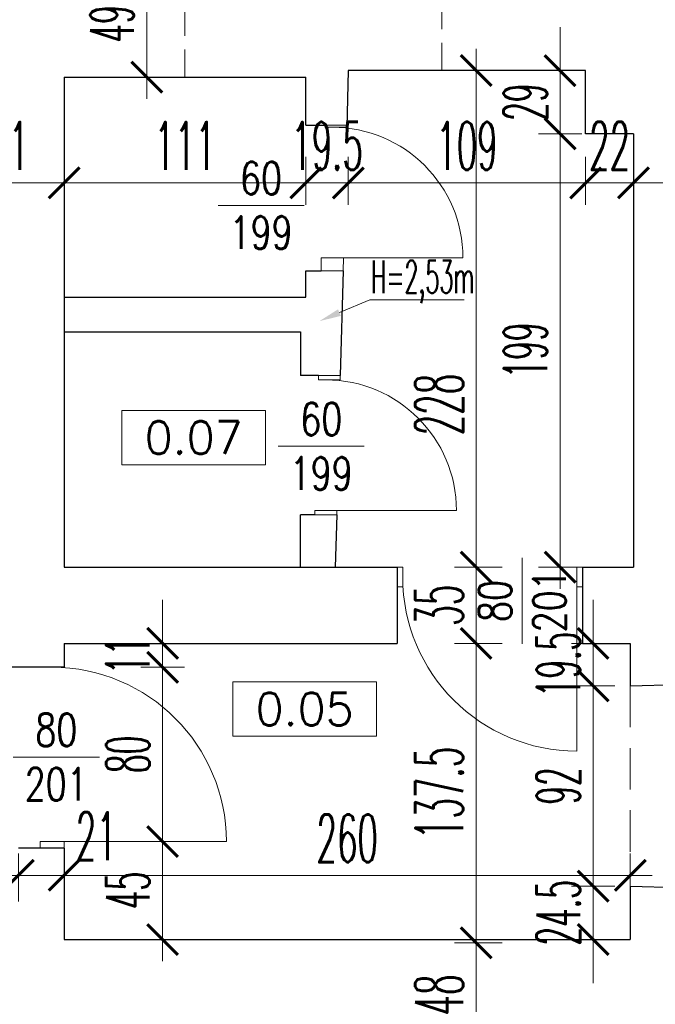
# Model space of a CAD drawing. Header units: millimetres. Extents: x -5207 to 173417, y -28809 to -6400.
# Tile 250 of 256: x 9363 to 9654, y -11024 to -10571. Entities that reach past the tile are written whole.
import ezdxf
from ezdxf import colors
from ezdxf.entities.mleader import LeaderData, LeaderLine
from ezdxf.math import Vec2, Vec3

# ---------------------------------------------------------------- set-up
doc = ezdxf.new("R2010")
doc.units = ezdxf.units.MM
doc.linetypes.add('HIDDEN', pattern=[9.525, 6.35, -3.175])
for name, color, linetype, lineweight in [('m_cienka', 6, 'Continuous', 5), ('m_stolarka', 52, 'Continuous', 9), ('m_tekst', 7, 'Continuous', 13), ('m_wymiary', 1, 'Continuous', 9), ('m_ściany', 90, 'Continuous', 30)]:
    doc.layers.add(name, color=color, linetype=linetype, lineweight=lineweight)
doc.styles.add('ROMANS', font='Romans.shx', dxfattribs={"height": 0.2})
doc.styles.add('styl1', font='simplex.shx', dxfattribs={"width": 0.75})
doc.styles.add('WYM', font='simplex.shx', dxfattribs={"width": 0.5})
doc.dimstyles.new('ZOL_3DPROJEKT100', dxfattribs={"dimscale": 2, "dimtxt": 10, "dimasz": 5, "dimexe": 0, "dimexo": 0, "dimgap": 3, "dimtad": 1, "dimdec": 1, "dimrnd": 0.5, "dimdsep": 46, "dimtxsty": 'WYM', "dimblk1": 'YARA', "dimblk2": 'YARA', "dimsah": 1, "dimcen": 1.2, "dimdle": 6, "dimclrd": 1, "dimclre": 250, "dimclrt": 7, "dimadec": 1, "dimazin": 0, "dimtfac": 1, "dimtdec": 1, "dimtix": 1, "dimtmove": 2, "dimatfit": 3, "dimldrblk": 'WW', "dimfxl": 1, "dimfxlon": 1, "dimtolj": 1, "dimtzin": 0, "dimlwd": -1, "dimlwe": 0, "dimarcsym": 0})

# ---------------------------------------------------------------- blocks, each defined once
blk = doc.blocks.new('DIMTICK')
for p, q in [((0, 1), (0, -1)), ((-1, 0), (1, 0))]:
    blk.add_line(p, q)
at = {"const_width": 0.141}
blk.add_lwpolyline([(0.707, 0.707), (-0.707, -0.707)], dxfattribs=at)
blk = doc.blocks.new('YARA')
at = {"layer": 'm_wymiary'}
blk.add_blockref('DIMTICK', (0, 0), dxfattribs=at)
blk = doc.blocks.new('*D4326')
at = {"layer": 'Defpoints', "color": 0, "ltscale": 2, "transparency": 16777216}
for p in [(15193.45, -9604.17), (15193.45, -11684.77), (8808.45, -11688.27)]:
    blk.add_point(p, dxfattribs=at)
at = {"layer": 'm_wymiary', "color": 250, "linetype": 'HIDDEN', "lineweight": 0, "ltscale": 2, "transparency": 16777216}
for p, q in [((8808.45, -9616.17), (8808.45, -9604.17)), ((15193.45, -9616.17), (15193.45, -9604.17))]:
    blk.add_line(p, q, dxfattribs=at)
at = {"layer": 'm_wymiary', "color": 1, "ltscale": 2, "transparency": 16777216}
blk.add_line((8818.45, -9604.17), (15183.45, -9604.17), dxfattribs=at)
at = {"layer": 'm_wymiary', "color": 1, "ltscale": 2, "transparency": 16777216, "xscale": 10, "yscale": 10, "zscale": 10, "rotation": 180}
blk.add_blockref('YARA', (8808.45, -9604.17), dxfattribs=at)
at = {"layer": 'm_wymiary', "color": 1, "ltscale": 2, "transparency": 16777216, "xscale": 10, "yscale": 10, "zscale": 10}
blk.add_blockref('YARA', (15193.45, -9604.17), dxfattribs=at)
at = {"layer": 'm_wymiary', "color": 7, "ltscale": 2, "transparency": 16777216, "insert": (12000.95, -9587.17), "char_height": 22, "attachment_point": 5, "style": 'WYM'}
blk.add_mtext('\\A1;6385', dxfattribs=at)
blk = doc.blocks.new('WW')
at = {"ltscale": 2}
for p, q in [((3, 3), (-3, -3)), ((0, -3), (0, 3)), ((-6.31, 0), (6.1, 0))]:
    blk.add_line(p, q, dxfattribs=at)
blk = doc.blocks.new('*D4366')
at = {"layer": 'Defpoints', "color": 0, "ltscale": 2, "transparency": 16777216}
for p in [(9987.45, -10487.27), (8562.62, -11688.27), (8808.45, -11688.27)]:
    blk.add_point(p, dxfattribs=at)
at = {"layer": 'm_wymiary', "color": 250, "linetype": 'HIDDEN', "lineweight": 0, "ltscale": 2, "transparency": 16777216}
for p, q in [((8574.62, -10487.27), (8562.62, -10487.27)), ((8574.62, -11688.27), (8562.62, -11688.27))]:
    blk.add_line(p, q, dxfattribs=at)
at = {"layer": 'm_wymiary', "color": 1, "ltscale": 2, "transparency": 16777216}
blk.add_line((8562.62, -10497.27), (8562.62, -11678.27), dxfattribs=at)
at = {"layer": 'm_wymiary', "color": 1, "ltscale": 2, "transparency": 16777216, "xscale": 10, "yscale": 10, "zscale": 10}
for p, rotation in [((8562.62, -10487.27), 90), ((8562.62, -11688.27), 270)]:
    blk.add_blockref('YARA', p, dxfattribs=dict(at, rotation=rotation))
at = {"layer": 'm_wymiary', "color": 7, "ltscale": 2, "transparency": 16777216, "insert": (8545.62, -11087.77), "char_height": 22, "attachment_point": 5, "rotation": 90, "style": 'WYM'}
blk.add_mtext('\\A1;1201', dxfattribs=at)
blk = doc.blocks.new('*D4369')
at = {"layer": 'Defpoints', "color": 0, "ltscale": 2, "transparency": 16777216}
for p in [(9987.45, -9859.27), (8512.62, -13404.27), (9987.45, -13404.27)]:
    blk.add_point(p, dxfattribs=at)
at = {"layer": 'm_wymiary', "color": 250, "linetype": 'HIDDEN', "lineweight": 0, "ltscale": 2, "transparency": 16777216}
for p, q in [((8524.62, -9859.27), (8512.62, -9859.27)), ((8524.62, -13404.27), (8512.62, -13404.27))]:
    blk.add_line(p, q, dxfattribs=at)
at = {"layer": 'm_wymiary', "color": 1, "ltscale": 2, "transparency": 16777216}
blk.add_line((8512.62, -9869.27), (8512.62, -13394.27), dxfattribs=at)
at = {"layer": 'm_wymiary', "color": 1, "ltscale": 2, "transparency": 16777216, "xscale": 10, "yscale": 10, "zscale": 10}
for p, rotation in [((8512.62, -9859.27), 90), ((8512.62, -13404.27), 270)]:
    blk.add_blockref('YARA', p, dxfattribs=dict(at, rotation=rotation))
at = {"layer": 'm_wymiary', "color": 7, "ltscale": 2, "transparency": 16777216, "insert": (8495.62, -11631.77), "char_height": 22, "attachment_point": 5, "rotation": 90, "style": 'WYM'}
blk.add_mtext('\\A1;3545', dxfattribs=at)
blk = doc.blocks.new('*D4789')
at = {"layer": 'Defpoints', "color": 0, "ltscale": 2, "transparency": 16777216}
for p in [(9382.95, -10597.77), (9382.95, -10646.33), (9331.95, -10668.92)]:
    blk.add_point(p, dxfattribs=at)
at = {"layer": 'm_wymiary', "color": 250, "linetype": 'HIDDEN', "lineweight": 0, "ltscale": 2, "transparency": 16777216}
for p, q in [((9382.95, -10634.33), (9382.95, -10646.33)), ((9331.95, -10658.33), (9331.95, -10646.33))]:
    blk.add_line(p, q, dxfattribs=at)
at = {"layer": 'm_wymiary', "color": 1, "ltscale": 2, "transparency": 16777216}
blk.add_line((9341.95, -10646.33), (9372.95, -10646.33), dxfattribs=at)
at = {"layer": 'm_wymiary', "color": 1, "ltscale": 2, "transparency": 16777216, "xscale": 10, "yscale": 10, "zscale": 10, "rotation": 180}
blk.add_blockref('YARA', (9331.95, -10646.33), dxfattribs=at)
at = {"layer": 'm_wymiary', "color": 1, "ltscale": 2, "transparency": 16777216, "xscale": 10, "yscale": 10, "zscale": 10}
blk.add_blockref('YARA', (9382.95, -10646.33), dxfattribs=at)
at = {"layer": 'm_wymiary', "color": 7, "ltscale": 2, "transparency": 16777216, "insert": (9357.45, -10629.33), "char_height": 22, "attachment_point": 5, "style": 'WYM'}
blk.add_mtext('\\A1;51', dxfattribs=at)
blk = doc.blocks.new('*D4590')
at = {"layer": 'Defpoints', "color": 0, "ltscale": 2, "transparency": 16777216}
for p in [(9382.95, -10597.77), (9493.95, -10597.77), (9493.95, -10646.33)]:
    blk.add_point(p, dxfattribs=at)
at = {"layer": 'm_wymiary', "color": 250, "linetype": 'HIDDEN', "lineweight": 0, "ltscale": 2, "transparency": 16777216}
for p, q in [((9382.95, -10634.33), (9382.95, -10646.33)), ((9493.95, -10634.33), (9493.95, -10646.33))]:
    blk.add_line(p, q, dxfattribs=at)
at = {"layer": 'm_wymiary', "color": 1, "ltscale": 2, "transparency": 16777216}
blk.add_line((9392.95, -10646.33), (9483.95, -10646.33), dxfattribs=at)
at = {"layer": 'm_wymiary', "color": 1, "ltscale": 2, "transparency": 16777216, "xscale": 10, "yscale": 10, "zscale": 10, "rotation": 180}
blk.add_blockref('YARA', (9382.95, -10646.33), dxfattribs=at)
at = {"layer": 'm_wymiary', "color": 1, "ltscale": 2, "transparency": 16777216, "xscale": 10, "yscale": 10, "zscale": 10}
blk.add_blockref('YARA', (9493.95, -10646.33), dxfattribs=at)
at = {"layer": 'm_wymiary', "color": 7, "ltscale": 2, "transparency": 16777216, "insert": (9438.45, -10629.33), "char_height": 22, "attachment_point": 5, "style": 'WYM'}
blk.add_mtext('\\A1;111', dxfattribs=at)
blk = doc.blocks.new('*D4591')
at = {"layer": 'Defpoints', "color": 0, "ltscale": 2, "transparency": 16777216}
for p in [(9493.95, -10597.77), (9513.45, -10594.77), (9513.45, -10646.33)]:
    blk.add_point(p, dxfattribs=at)
at = {"layer": 'm_wymiary', "color": 250, "linetype": 'HIDDEN', "lineweight": 0, "ltscale": 2, "transparency": 16777216}
for p, q in [((9493.95, -10634.33), (9493.95, -10646.33)), ((9513.45, -10634.33), (9513.45, -10646.33))]:
    blk.add_line(p, q, dxfattribs=at)
at = {"layer": 'm_wymiary', "color": 1, "ltscale": 2, "transparency": 16777216}
for p, q in [((9483.95, -10646.33), (9473.95, -10646.33)), ((9493.95, -10646.33), (9513.45, -10646.33)), ((9523.45, -10646.33), (9533.45, -10646.33))]:
    blk.add_line(p, q, dxfattribs=at)
at = {"layer": 'm_wymiary', "color": 1, "ltscale": 2, "transparency": 16777216, "xscale": 10, "yscale": 10, "zscale": 10}
blk.add_blockref('YARA', (9493.95, -10646.33), dxfattribs=at)
at = {"layer": 'm_wymiary', "color": 1, "ltscale": 2, "transparency": 16777216, "xscale": 10, "yscale": 10, "zscale": 10, "rotation": 180}
blk.add_blockref('YARA', (9513.45, -10646.33), dxfattribs=at)
at = {"layer": 'm_wymiary', "color": 7, "ltscale": 2, "transparency": 16777216, "insert": (9503.7, -10629.33), "char_height": 22, "attachment_point": 5, "style": 'WYM'}
blk.add_mtext('\\A1;19.5', dxfattribs=at)
blk = doc.blocks.new('*D4592')
at = {"layer": 'Defpoints', "color": 0, "ltscale": 2, "transparency": 16777216}
for p in [(9513.45, -10594.77), (9622.45, -10594.77), (9622.45, -10646.33)]:
    blk.add_point(p, dxfattribs=at)
at = {"layer": 'm_wymiary', "color": 250, "linetype": 'HIDDEN', "lineweight": 0, "ltscale": 2, "transparency": 16777216}
for p, q in [((9513.45, -10634.33), (9513.45, -10646.33)), ((9622.45, -10634.33), (9622.45, -10646.33))]:
    blk.add_line(p, q, dxfattribs=at)
at = {"layer": 'm_wymiary', "color": 1, "ltscale": 2, "transparency": 16777216}
blk.add_line((9523.45, -10646.33), (9612.45, -10646.33), dxfattribs=at)
at = {"layer": 'm_wymiary', "color": 1, "ltscale": 2, "transparency": 16777216, "xscale": 10, "yscale": 10, "zscale": 10, "rotation": 180}
blk.add_blockref('YARA', (9513.45, -10646.33), dxfattribs=at)
at = {"layer": 'm_wymiary', "color": 1, "ltscale": 2, "transparency": 16777216, "xscale": 10, "yscale": 10, "zscale": 10}
blk.add_blockref('YARA', (9622.45, -10646.33), dxfattribs=at)
at = {"layer": 'm_wymiary', "color": 7, "ltscale": 2, "transparency": 16777216, "insert": (9567.95, -10629.33), "char_height": 22, "attachment_point": 5, "style": 'WYM'}
blk.add_mtext('\\A1;109', dxfattribs=at)
blk = doc.blocks.new('*D4593')
at = {"layer": 'Defpoints', "color": 0, "ltscale": 2, "transparency": 16777216}
for p in [(9644.45, -10592.27), (9710.45, -10644.38), (9710.45, -10646.33)]:
    blk.add_point(p, dxfattribs=at)
at = {"layer": 'm_wymiary', "color": 250, "linetype": 'HIDDEN', "lineweight": 0, "ltscale": 2, "transparency": 16777216}
for p, q in [((9644.45, -10634.33), (9644.45, -10646.33)), ((9710.45, -10644.38), (9710.45, -10646.33))]:
    blk.add_line(p, q, dxfattribs=at)
at = {"layer": 'm_wymiary', "color": 1, "ltscale": 2, "transparency": 16777216}
blk.add_line((9654.45, -10646.33), (9700.45, -10646.33), dxfattribs=at)
at = {"layer": 'm_wymiary', "color": 1, "ltscale": 2, "transparency": 16777216, "xscale": 10, "yscale": 10, "zscale": 10, "rotation": 180}
blk.add_blockref('YARA', (9644.45, -10646.33), dxfattribs=at)
at = {"layer": 'm_wymiary', "color": 1, "ltscale": 2, "transparency": 16777216, "xscale": 10, "yscale": 10, "zscale": 10}
blk.add_blockref('YARA', (9710.45, -10646.33), dxfattribs=at)
at = {"layer": 'm_wymiary', "color": 7, "ltscale": 2, "transparency": 16777216, "insert": (9677.45, -10629.33), "char_height": 22, "attachment_point": 5, "style": 'WYM'}
blk.add_mtext('\\A1;66', dxfattribs=at)
blk = doc.blocks.new('*D4597')
at = {"layer": 'Defpoints', "color": 0, "ltscale": 2, "transparency": 16777216}
for p in [(9361.95, -10964.3), (9361.95, -10982.77), (9331.95, -10993.77)]:
    blk.add_point(p, dxfattribs=at)
at = {"layer": 'm_wymiary', "color": 1, "ltscale": 2, "transparency": 16777216}
for p, q in [((9321.95, -10964.3), (9311.95, -10964.3)), ((9331.95, -10964.3), (9361.95, -10964.3)), ((9371.95, -10964.3), (9381.95, -10964.3))]:
    blk.add_line(p, q, dxfattribs=at)
at = {"layer": 'm_wymiary', "color": 250, "linetype": 'HIDDEN', "lineweight": 0, "ltscale": 2, "transparency": 16777216}
for p, q in [((9331.95, -10976.3), (9331.95, -10964.3)), ((9361.95, -10976.3), (9361.95, -10964.3))]:
    blk.add_line(p, q, dxfattribs=at)
at = {"layer": 'm_wymiary', "color": 1, "ltscale": 2, "transparency": 16777216, "xscale": 10, "yscale": 10, "zscale": 10}
blk.add_blockref('YARA', (9331.95, -10964.3), dxfattribs=at)
at = {"layer": 'm_wymiary', "color": 1, "ltscale": 2, "transparency": 16777216, "xscale": 10, "yscale": 10, "zscale": 10, "rotation": 180}
blk.add_blockref('YARA', (9361.95, -10964.3), dxfattribs=at)
at = {"layer": 'm_wymiary', "color": 7, "ltscale": 2, "transparency": 16777216, "insert": (9346.95, -10947.3), "char_height": 22, "attachment_point": 5, "style": 'WYM'}
blk.add_mtext('\\A1;30', dxfattribs=at)
blk = doc.blocks.new('*D4598')
at = {"layer": 'Defpoints', "color": 0, "ltscale": 2, "transparency": 16777216}
for p in [(9382.95, -10964.3), (9361.95, -10982.77), (9382.95, -10993.77)]:
    blk.add_point(p, dxfattribs=at)
at = {"layer": 'm_wymiary', "color": 1, "ltscale": 2, "transparency": 16777216}
for p, q in [((9351.95, -10964.3), (9341.95, -10964.3)), ((9361.95, -10964.3), (9382.95, -10964.3)), ((9392.95, -10964.3), (9402.95, -10964.3))]:
    blk.add_line(p, q, dxfattribs=at)
at = {"layer": 'm_wymiary', "color": 250, "linetype": 'HIDDEN', "lineweight": 0, "ltscale": 2, "transparency": 16777216}
for p, q in [((9361.95, -10976.3), (9361.95, -10964.3)), ((9382.95, -10976.3), (9382.95, -10964.3))]:
    blk.add_line(p, q, dxfattribs=at)
at = {"layer": 'm_wymiary', "color": 1, "ltscale": 2, "transparency": 16777216, "xscale": 10, "yscale": 10, "zscale": 10}
blk.add_blockref('YARA', (9361.95, -10964.3), dxfattribs=at)
at = {"layer": 'm_wymiary', "color": 1, "ltscale": 2, "transparency": 16777216, "xscale": 10, "yscale": 10, "zscale": 10, "rotation": 180}
blk.add_blockref('YARA', (9382.95, -10964.3), dxfattribs=at)
at = {"layer": 'm_wymiary', "color": 7, "ltscale": 2, "transparency": 16777216, "insert": (9397.75, -10946.3), "char_height": 22, "attachment_point": 5, "style": 'WYM'}
blk.add_mtext('\\A1;21', dxfattribs=at)
blk = doc.blocks.new('*D4599')
at = {"layer": 'Defpoints', "color": 0, "ltscale": 2, "transparency": 16777216}
for p in [(9642.95, -10964.3), (9382.95, -10993.77), (9642.95, -10993.77)]:
    blk.add_point(p, dxfattribs=at)
at = {"layer": 'm_wymiary', "color": 250, "linetype": 'HIDDEN', "lineweight": 0, "ltscale": 2, "transparency": 16777216}
for p, q in [((9382.95, -10976.3), (9382.95, -10964.3)), ((9642.95, -10976.3), (9642.95, -10964.3))]:
    blk.add_line(p, q, dxfattribs=at)
at = {"layer": 'm_wymiary', "color": 1, "ltscale": 2, "transparency": 16777216}
blk.add_line((9392.95, -10964.3), (9632.95, -10964.3), dxfattribs=at)
at = {"layer": 'm_wymiary', "color": 1, "ltscale": 2, "transparency": 16777216, "xscale": 10, "yscale": 10, "zscale": 10, "rotation": 180}
blk.add_blockref('YARA', (9382.95, -10964.3), dxfattribs=at)
at = {"layer": 'm_wymiary', "color": 1, "ltscale": 2, "transparency": 16777216, "xscale": 10, "yscale": 10, "zscale": 10}
blk.add_blockref('YARA', (9642.95, -10964.3), dxfattribs=at)
at = {"layer": 'm_wymiary', "color": 7, "ltscale": 2, "transparency": 16777216, "insert": (9512.95, -10947.3), "char_height": 22, "attachment_point": 5, "style": 'WYM'}
blk.add_mtext('\\A1;260', dxfattribs=at)
blk = doc.blocks.new('*D4657')
at = {"layer": 'Defpoints', "color": 0, "ltscale": 2, "transparency": 16777216}
for p in [(9572.17, -10995.27), (9644.45, -10995.27), (9644.45, -11043.27)]:
    blk.add_point(p, dxfattribs=at)
at = {"layer": 'm_wymiary', "color": 250, "linetype": 'HIDDEN', "lineweight": 0, "ltscale": 2, "transparency": 16777216}
for p, q in [((9584.17, -10995.27), (9572.17, -10995.27)), ((9584.17, -11043.27), (9572.17, -11043.27))]:
    blk.add_line(p, q, dxfattribs=at)
at = {"layer": 'm_wymiary', "color": 1, "ltscale": 2, "transparency": 16777216}
blk.add_line((9572.17, -11033.27), (9572.17, -11005.27), dxfattribs=at)
at = {"layer": 'm_wymiary', "color": 1, "ltscale": 2, "transparency": 16777216, "xscale": 10, "yscale": 10, "zscale": 10}
for p, rotation in [((9572.17, -10995.27), 90), ((9572.17, -11043.27), 270)]:
    blk.add_blockref('YARA', p, dxfattribs=dict(at, rotation=rotation))
at = {"layer": 'm_wymiary', "color": 7, "ltscale": 2, "transparency": 16777216, "insert": (9555.17, -11019.27), "char_height": 22, "attachment_point": 5, "rotation": 90, "style": 'WYM'}
blk.add_mtext('\\A1;48', dxfattribs=at)
blk = doc.blocks.new('*D4658')
at = {"layer": 'Defpoints', "color": 0, "ltscale": 2, "transparency": 16777216}
for p in [(9572.17, -10857.77), (9642.95, -10857.77), (9644.45, -10995.27)]:
    blk.add_point(p, dxfattribs=at)
at = {"layer": 'm_wymiary', "color": 250, "linetype": 'HIDDEN', "lineweight": 0, "ltscale": 2, "transparency": 16777216}
for p, q in [((9584.17, -10857.77), (9572.17, -10857.77)), ((9584.17, -10995.27), (9572.17, -10995.27))]:
    blk.add_line(p, q, dxfattribs=at)
at = {"layer": 'm_wymiary', "color": 1, "ltscale": 2, "transparency": 16777216}
blk.add_line((9572.17, -10985.27), (9572.17, -10867.77), dxfattribs=at)
at = {"layer": 'm_wymiary', "color": 1, "ltscale": 2, "transparency": 16777216, "xscale": 10, "yscale": 10, "zscale": 10}
for p, rotation in [((9572.17, -10857.77), 90), ((9572.17, -10995.27), 270)]:
    blk.add_blockref('YARA', p, dxfattribs=dict(at, rotation=rotation))
at = {"layer": 'm_wymiary', "color": 7, "ltscale": 2, "transparency": 16777216, "insert": (9555.17, -10926.52), "char_height": 22, "attachment_point": 5, "rotation": 90, "style": 'WYM'}
blk.add_mtext('\\A1;137.5', dxfattribs=at)
blk = doc.blocks.new('*D4659')
at = {"layer": 'Defpoints', "color": 0, "ltscale": 2, "transparency": 16777216}
for p in [(9572.17, -10822.77), (9644.45, -10822.77), (9642.95, -10857.77)]:
    blk.add_point(p, dxfattribs=at)
at = {"layer": 'm_wymiary', "color": 250, "linetype": 'HIDDEN', "lineweight": 0, "ltscale": 2, "transparency": 16777216}
for p, q in [((9584.17, -10822.77), (9572.17, -10822.77)), ((9584.17, -10857.77), (9572.17, -10857.77))]:
    blk.add_line(p, q, dxfattribs=at)
at = {"layer": 'm_wymiary', "color": 1, "ltscale": 2, "transparency": 16777216}
blk.add_line((9572.17, -10847.77), (9572.17, -10832.77), dxfattribs=at)
at = {"layer": 'm_wymiary', "color": 1, "ltscale": 2, "transparency": 16777216, "xscale": 10, "yscale": 10, "zscale": 10}
for p, rotation in [((9572.17, -10822.77), 90), ((9572.17, -10857.77), 270)]:
    blk.add_blockref('YARA', p, dxfattribs=dict(at, rotation=rotation))
at = {"layer": 'm_wymiary', "color": 7, "ltscale": 2, "transparency": 16777216, "insert": (9555.17, -10840.27), "char_height": 22, "attachment_point": 5, "rotation": 90, "style": 'WYM'}
blk.add_mtext('\\A1;35', dxfattribs=at)
blk = doc.blocks.new('*D4660')
at = {"layer": 'Defpoints', "color": 0, "ltscale": 2, "transparency": 16777216}
for p in [(9572.17, -10594.77), (9622.45, -10594.77), (9644.45, -10822.77)]:
    blk.add_point(p, dxfattribs=at)
at = {"layer": 'm_wymiary', "color": 250, "linetype": 'HIDDEN', "lineweight": 0, "ltscale": 2, "transparency": 16777216}
for p, q in [((9584.17, -10594.77), (9572.17, -10594.77)), ((9584.17, -10822.77), (9572.17, -10822.77))]:
    blk.add_line(p, q, dxfattribs=at)
at = {"layer": 'm_wymiary', "color": 1, "ltscale": 2, "transparency": 16777216}
blk.add_line((9572.17, -10812.77), (9572.17, -10604.77), dxfattribs=at)
at = {"layer": 'm_wymiary', "color": 1, "ltscale": 2, "transparency": 16777216, "xscale": 10, "yscale": 10, "zscale": 10}
for p, rotation in [((9572.17, -10594.77), 90), ((9572.17, -10822.77), 270)]:
    blk.add_blockref('YARA', p, dxfattribs=dict(at, rotation=rotation))
at = {"layer": 'm_wymiary', "color": 7, "ltscale": 2, "transparency": 16777216, "insert": (9555.17, -10748.09), "char_height": 22, "attachment_point": 5, "rotation": 90, "style": 'WYM'}
blk.add_mtext('\\A1;228', dxfattribs=at)
blk = doc.blocks.new('*D5208')
at = {"layer": 'Defpoints', "color": 0, "transparency": 16777216}
for p in [(9622.45, -10594.77), (9644.45, -10623.77), (9644.45, -10646.33)]:
    blk.add_point(p, dxfattribs=at)
at = {"layer": 'm_wymiary', "color": 250, "linetype": 'HIDDEN', "lineweight": 0, "transparency": 16777216}
for p, q in [((9622.45, -10634.33), (9622.45, -10646.33)), ((9644.45, -10634.33), (9644.45, -10646.33))]:
    blk.add_line(p, q, dxfattribs=at)
at = {"layer": 'm_wymiary', "color": 1, "transparency": 16777216}
for p, q in [((9612.45, -10646.33), (9602.45, -10646.33)), ((9622.45, -10646.33), (9644.45, -10646.33)), ((9654.45, -10646.33), (9664.45, -10646.33))]:
    blk.add_line(p, q, dxfattribs=at)
at = {"layer": 'm_wymiary', "color": 1, "transparency": 16777216, "xscale": 10, "yscale": 10, "zscale": 10}
blk.add_blockref('YARA', (9622.45, -10646.33), dxfattribs=at)
at = {"layer": 'm_wymiary', "color": 1, "transparency": 16777216, "xscale": 10, "yscale": 10, "zscale": 10, "rotation": 180}
blk.add_blockref('YARA', (9644.45, -10646.33), dxfattribs=at)
at = {"layer": 'm_wymiary', "color": 7, "transparency": 16777216, "insert": (9633.45, -10629.33), "char_height": 22, "attachment_point": 5, "style": 'WYM'}
blk.add_mtext('\\A1;22', dxfattribs=at)
blk = doc.blocks.new('*D5209')
at = {"layer": 'Defpoints', "color": 0, "transparency": 16777216}
for p in [(9622.45, -10594.77), (9610.74, -10623.77), (9622.45, -10623.77)]:
    blk.add_point(p, dxfattribs=at)
at = {"layer": 'm_wymiary', "color": 1, "transparency": 16777216}
for p, q in [((9610.74, -10584.77), (9610.74, -10574.77)), ((9610.74, -10594.77), (9610.74, -10623.77)), ((9610.74, -10633.77), (9610.74, -10643.77))]:
    blk.add_line(p, q, dxfattribs=at)
at = {"layer": 'm_wymiary', "color": 250, "linetype": 'HIDDEN', "lineweight": 0, "transparency": 16777216}
for p, q in [((9612.74, -10594.77), (9610.74, -10594.77)), ((9612.74, -10623.77), (9610.74, -10623.77))]:
    blk.add_line(p, q, dxfattribs=at)
at = {"layer": 'm_wymiary', "color": 1, "transparency": 16777216, "xscale": 10, "yscale": 10, "zscale": 10}
for p, rotation in [((9610.74, -10594.77), 270), ((9610.74, -10623.77), 90)]:
    blk.add_blockref('YARA', p, dxfattribs=dict(at, rotation=rotation))
at = {"layer": 'm_wymiary', "color": 7, "transparency": 16777216, "insert": (9594.74, -10609.27), "char_height": 20, "attachment_point": 5, "rotation": 90, "style": 'WYM'}
blk.add_mtext('\\A1;29', dxfattribs=at)
blk = doc.blocks.new('*D5210')
at = {"layer": 'Defpoints', "color": 0, "transparency": 16777216}
for p in [(9622.45, -10623.77), (9610.74, -10822.77), (9644.45, -10822.77)]:
    blk.add_point(p, dxfattribs=at)
at = {"layer": 'm_wymiary', "color": 250, "linetype": 'HIDDEN', "lineweight": 0, "transparency": 16777216}
for p, q in [((9612.74, -10623.77), (9610.74, -10623.77)), ((9612.74, -10822.77), (9610.74, -10822.77))]:
    blk.add_line(p, q, dxfattribs=at)
at = {"layer": 'm_wymiary', "color": 1, "transparency": 16777216}
blk.add_line((9610.74, -10633.77), (9610.74, -10812.77), dxfattribs=at)
at = {"layer": 'm_wymiary', "color": 1, "transparency": 16777216, "xscale": 10, "yscale": 10, "zscale": 10}
for p, rotation in [((9610.74, -10623.77), 90), ((9610.74, -10822.77), 270)]:
    blk.add_blockref('YARA', p, dxfattribs=dict(at, rotation=rotation))
at = {"layer": 'm_wymiary', "color": 7, "transparency": 16777216, "insert": (9594.74, -10723.27), "char_height": 20, "attachment_point": 5, "rotation": 90, "style": 'WYM'}
blk.add_mtext('\\A1;199', dxfattribs=at)
blk = doc.blocks.new('*D5211')
at = {"layer": 'Defpoints', "color": 0, "transparency": 16777216}
for p in [(9382.95, -10948.77), (9428.18, -10948.77), (9382.95, -10993.77)]:
    blk.add_point(p, dxfattribs=at)
at = {"layer": 'm_wymiary', "color": 250, "linetype": 'HIDDEN', "lineweight": 0, "transparency": 16777216}
for p, q in [((9426.18, -10948.77), (9428.18, -10948.77)), ((9426.18, -10993.77), (9428.18, -10993.77))]:
    blk.add_line(p, q, dxfattribs=at)
at = {"layer": 'm_wymiary', "color": 1, "transparency": 16777216}
blk.add_line((9428.18, -10983.77), (9428.18, -10958.77), dxfattribs=at)
at = {"layer": 'm_wymiary', "color": 1, "transparency": 16777216, "xscale": 10, "yscale": 10, "zscale": 10}
for p, rotation in [((9428.18, -10948.77), 90), ((9428.18, -10993.77), 270)]:
    blk.add_blockref('YARA', p, dxfattribs=dict(at, rotation=rotation))
at = {"layer": 'm_wymiary', "color": 7, "transparency": 16777216, "insert": (9412.18, -10971.27), "char_height": 20, "attachment_point": 5, "rotation": 90, "style": 'WYM'}
blk.add_mtext('\\A1;45', dxfattribs=at)
blk = doc.blocks.new('*D5212')
at = {"layer": 'Defpoints', "color": 0, "transparency": 16777216}
for p in [(9382.95, -10868.77), (9428.18, -10868.77), (9382.95, -10948.77)]:
    blk.add_point(p, dxfattribs=at)
at = {"layer": 'm_wymiary', "color": 250, "linetype": 'HIDDEN', "lineweight": 0, "transparency": 16777216}
for p, q in [((9426.18, -10868.77), (9428.18, -10868.77)), ((9426.18, -10948.77), (9428.18, -10948.77))]:
    blk.add_line(p, q, dxfattribs=at)
at = {"layer": 'm_wymiary', "color": 1, "transparency": 16777216}
blk.add_line((9428.18, -10938.77), (9428.18, -10878.77), dxfattribs=at)
at = {"layer": 'm_wymiary', "color": 1, "transparency": 16777216, "xscale": 10, "yscale": 10, "zscale": 10}
for p, rotation in [((9428.18, -10868.77), 90), ((9428.18, -10948.77), 270)]:
    blk.add_blockref('YARA', p, dxfattribs=dict(at, rotation=rotation))
at = {"layer": 'm_wymiary', "color": 7, "transparency": 16777216, "insert": (9412.18, -10908.77), "char_height": 20, "attachment_point": 5, "rotation": 90, "style": 'WYM'}
blk.add_mtext('\\A1;80', dxfattribs=at)
blk = doc.blocks.new('*D5213')
at = {"layer": 'Defpoints', "color": 0, "transparency": 16777216}
for p in [(9382.95, -10857.77), (9428.18, -10857.77), (9382.95, -10868.77)]:
    blk.add_point(p, dxfattribs=at)
at = {"layer": 'm_wymiary', "color": 1, "transparency": 16777216}
for p, q in [((9428.18, -10847.77), (9428.18, -10837.77)), ((9428.18, -10868.77), (9428.18, -10857.77)), ((9428.18, -10878.77), (9428.18, -10888.77))]:
    blk.add_line(p, q, dxfattribs=at)
at = {"layer": 'm_wymiary', "color": 250, "linetype": 'HIDDEN', "lineweight": 0, "transparency": 16777216}
for p, q in [((9426.18, -10857.77), (9428.18, -10857.77)), ((9426.18, -10868.77), (9428.18, -10868.77))]:
    blk.add_line(p, q, dxfattribs=at)
at = {"layer": 'm_wymiary', "color": 1, "transparency": 16777216, "xscale": 10, "yscale": 10, "zscale": 10}
for p, rotation in [((9428.18, -10857.77), 270), ((9428.18, -10868.77), 90)]:
    blk.add_blockref('YARA', p, dxfattribs=dict(at, rotation=rotation))
at = {"layer": 'm_wymiary', "color": 7, "transparency": 16777216, "insert": (9412.18, -10863.27), "char_height": 20, "attachment_point": 5, "rotation": 90, "style": 'WYM'}
blk.add_mtext('\\A1;11', dxfattribs=at)
blk = doc.blocks.new('*D5214')
at = {"layer": 'Defpoints', "color": 0, "transparency": 16777216}
for p in [(9625.9, -10969.27), (9642.95, -10969.27), (9642.95, -10993.77)]:
    blk.add_point(p, dxfattribs=at)
at = {"layer": 'm_wymiary', "color": 1, "transparency": 16777216}
for p, q in [((9625.9, -10959.27), (9625.9, -10949.27)), ((9625.9, -10993.77), (9625.9, -10969.27)), ((9625.9, -11003.77), (9625.9, -11013.77))]:
    blk.add_line(p, q, dxfattribs=at)
at = {"layer": 'm_wymiary', "color": 250, "linetype": 'HIDDEN', "lineweight": 0, "transparency": 16777216}
for p, q in [((9627.9, -10969.27), (9625.9, -10969.27)), ((9627.9, -10993.77), (9625.9, -10993.77))]:
    blk.add_line(p, q, dxfattribs=at)
at = {"layer": 'm_wymiary', "color": 1, "transparency": 16777216, "xscale": 10, "yscale": 10, "zscale": 10}
for p, rotation in [((9625.9, -10969.27), 270), ((9625.9, -10993.77), 90)]:
    blk.add_blockref('YARA', p, dxfattribs=dict(at, rotation=rotation))
at = {"layer": 'm_wymiary', "color": 7, "transparency": 16777216, "insert": (9609.9, -10981.52), "char_height": 20, "attachment_point": 5, "rotation": 90, "style": 'WYM'}
blk.add_mtext('\\A1;24.5', dxfattribs=at)
blk = doc.blocks.new('*D5215')
at = {"layer": 'Defpoints', "color": 0, "transparency": 16777216}
for p in [(9625.9, -10877.27), (9642.95, -10877.27), (9642.95, -10969.27)]:
    blk.add_point(p, dxfattribs=at)
at = {"layer": 'm_wymiary', "color": 250, "linetype": 'HIDDEN', "lineweight": 0, "transparency": 16777216}
for p, q in [((9627.9, -10877.27), (9625.9, -10877.27)), ((9627.9, -10969.27), (9625.9, -10969.27))]:
    blk.add_line(p, q, dxfattribs=at)
at = {"layer": 'm_wymiary', "color": 1, "transparency": 16777216}
blk.add_line((9625.9, -10959.27), (9625.9, -10887.27), dxfattribs=at)
at = {"layer": 'm_wymiary', "color": 1, "transparency": 16777216, "xscale": 10, "yscale": 10, "zscale": 10}
for p, rotation in [((9625.9, -10877.27), 90), ((9625.9, -10969.27), 270)]:
    blk.add_blockref('YARA', p, dxfattribs=dict(at, rotation=rotation))
at = {"layer": 'm_wymiary', "color": 7, "transparency": 16777216, "insert": (9609.9, -10923.27), "char_height": 20, "attachment_point": 5, "rotation": 90, "style": 'WYM'}
blk.add_mtext('\\A1;92', dxfattribs=at)
blk = doc.blocks.new('*D5216')
at = {"layer": 'Defpoints', "color": 0, "transparency": 16777216}
for p in [(9625.9, -10857.77), (9642.95, -10857.77), (9642.95, -10877.27)]:
    blk.add_point(p, dxfattribs=at)
at = {"layer": 'm_wymiary', "color": 1, "transparency": 16777216}
for p, q in [((9625.9, -10847.77), (9625.9, -10837.77)), ((9625.9, -10877.27), (9625.9, -10857.77)), ((9625.9, -10887.27), (9625.9, -10897.27))]:
    blk.add_line(p, q, dxfattribs=at)
at = {"layer": 'm_wymiary', "color": 250, "linetype": 'HIDDEN', "lineweight": 0, "transparency": 16777216}
for p, q in [((9627.9, -10857.77), (9625.9, -10857.77)), ((9627.9, -10877.27), (9625.9, -10877.27))]:
    blk.add_line(p, q, dxfattribs=at)
at = {"layer": 'm_wymiary', "color": 1, "transparency": 16777216, "xscale": 10, "yscale": 10, "zscale": 10}
for p, rotation in [((9625.9, -10857.77), 270), ((9625.9, -10877.27), 90)]:
    blk.add_blockref('YARA', p, dxfattribs=dict(at, rotation=rotation))
at = {"layer": 'm_wymiary', "color": 7, "transparency": 16777216, "insert": (9609.9, -10867.52), "char_height": 20, "attachment_point": 5, "rotation": 90, "style": 'WYM'}
blk.add_mtext('\\A1;19.5', dxfattribs=at)
blk = doc.blocks.new('*D5217')
at = {"layer": 'Defpoints', "color": 0, "transparency": 16777216}
for p in [(9420.91, -10548.77), (9438.45, -10548.77), (9438.45, -10597.77)]:
    blk.add_point(p, dxfattribs=at)
at = {"layer": 'm_wymiary', "color": 250, "linetype": 'HIDDEN', "lineweight": 0, "transparency": 16777216}
for p, q in [((9422.91, -10548.77), (9420.91, -10548.77)), ((9422.91, -10597.77), (9420.91, -10597.77))]:
    blk.add_line(p, q, dxfattribs=at)
at = {"layer": 'm_wymiary', "color": 1, "transparency": 16777216}
blk.add_line((9420.91, -10587.77), (9420.91, -10558.77), dxfattribs=at)
at = {"layer": 'm_wymiary', "color": 1, "transparency": 16777216, "xscale": 10, "yscale": 10, "zscale": 10}
for p, rotation in [((9420.91, -10548.77), 90), ((9420.91, -10597.77), 270)]:
    blk.add_blockref('YARA', p, dxfattribs=dict(at, rotation=rotation))
at = {"layer": 'm_wymiary', "color": 7, "transparency": 16777216, "insert": (9404.91, -10573.27), "char_height": 20, "attachment_point": 5, "rotation": 90, "style": 'WYM'}
blk.add_mtext('\\A1;49', dxfattribs=at)

msp = doc.modelspace()

# ---------------------------------------------------------------- linework, layer by layer
at = {"layer": 'm_cienka', "linetype": 'HIDDEN', "ltscale": 2}
for p, q in [((9556.447, -10594.7708), (9556.447, -10538.2708)), ((9438.447, -10597.7708), (9438.447, -10548.7708))]:
    msp.add_line(p, q, dxfattribs=at)
at = {"layer": 'm_cienka', "ltscale": 2}
for p, q in [((9493.1684, -10656.6343), (9453.6176, -10656.6343)), ((9520.8013, -10767.2611), (9481.2505, -10767.2611)), ((9593.349, -10818.4989), (9593.349, -10858.0497)), ((9399.1121, -10909.962), (9359.5614, -10909.962))]:
    msp.add_line(p, q, dxfattribs=at)
at = {"layer": 'm_cienka'}
for p, q in [((9409.4152, -10750.8004), (9409.4152, -10775.8004)), ((9475.4152, -10750.8004), (9409.4152, -10750.8004)), ((9475.4152, -10775.8004), (9475.4152, -10750.8004)), ((9409.4152, -10775.8004), (9475.4152, -10775.8004)), ((9460.3751, -10875.4142), (9460.3751, -10900.4142)), ((9526.3751, -10875.4142), (9460.3751, -10875.4142)), ((9526.3751, -10900.4142), (9526.3751, -10875.4142)), ((9460.3751, -10900.4142), (9526.3751, -10900.4142))]:
    msp.add_line(p, q, dxfattribs=at)
at = {"layer": 'm_cienka', "linetype": 'HIDDEN', "ltscale": 3}
msp.add_line((9642.947, -10877.2708), (9642.947, -10969.2708), dxfattribs=at)
at = {"layer": 'm_stolarka', "ltscale": 3}
for p, q in [((9512.7628, -10619.7708), (9502.7628, -10619.7708)), ((9502.7628, -10619.7708), (9502.7628, -10620.7708)), ((9502.7628, -10620.7708), (9512.7628, -10620.7708)), ((9512.7628, -10620.7708), (9512.7628, -10619.7708)), ((9501.0294, -10680.7708), (9511.176, -10680.7708)), ((9501.0294, -10686.7708), (9501.0294, -10680.7708)), ((9506.1027, -10680.7708), (9566.1027, -10680.7708)), ((9511.1838, -10680.7708), (9511.026, -10686.7708)), ((9501.0294, -10686.7708), (9511.026, -10686.7708)), ((9509.7102, -10734.7708), (9499.7102, -10734.7708)), ((9499.7102, -10734.7708), (9499.7102, -10736.7708)), ((9499.7102, -10736.7708), (9509.7102, -10736.7708)), ((9509.7102, -10736.7708), (9509.7102, -10734.7708)), ((9498.1312, -10798.7708), (9498.1312, -10796.7708)), ((9498.1312, -10796.7708), (9508.1312, -10796.7708)), ((9503.1312, -10796.7708), (9563.1312, -10796.7708)), ((9508.1312, -10796.7708), (9508.1312, -10798.7708)), ((9508.1312, -10798.7708), (9498.1312, -10798.7708)), ((9538.447, -10822.7708), (9535.947, -10822.7708)), ((9538.447, -10831.7708), (9538.447, -10822.7708)), ((9618.447, -10831.7708), (9618.447, -10822.7708)), ((9618.447, -10822.7708), (9620.947, -10822.7708)), ((9618.447, -10827.2708), (9618.447, -10907.2708)), ((9535.947, -10831.7708), (9538.447, -10831.7708)), ((9620.947, -10831.7708), (9618.447, -10831.7708)), ((9371.947, -10951.7708), (9371.947, -10948.7708)), ((9371.947, -10948.7708), (9382.947, -10948.7708)), ((9377.447, -10948.7708), (9457.447, -10948.7708)), ((9382.947, -10948.7708), (9382.947, -10951.7708))]:
    msp.add_line(p, q, dxfattribs=at)
for centre, radius, start, end in [((9506.1027, -10680.7708), 60, 0, 90), ((9503.1312, -10796.7708), 60, 0, 90), ((9618.447, -10827.2708), 80, 180, 270), ((9377.447, -10948.7708), 80, 0, 90)]:
    msp.add_arc(centre, radius, start, end, dxfattribs=at)
at = {"layer": 'm_ściany', "ltscale": 2}
for p, q in [((9382.947, -10597.7708), (9382.947, -10822.7708)), ((9644.447, -10623.7708), (9644.447, -10822.7708)), ((9382.947, -10822.7708), (9535.947, -10822.7708)), ((9535.947, -10822.7708), (9535.947, -10857.7708)), ((9620.947, -10822.7708), (9644.447, -10822.7708)), ((9620.947, -10822.7708), (9620.947, -10857.7708)), ((9382.947, -10857.7708), (9382.947, -10868.7708)), ((9382.947, -10857.7708), (9535.947, -10857.7708)), ((9620.947, -10857.7708), (9642.947, -10857.7708)), ((9642.947, -10857.7708), (9642.947, -10877.2708)), ((9382.947, -10868.7708), (9331.947, -10868.7708)), ((9642.947, -10877.2708), (9710.447, -10875.2708)), ((9382.947, -10951.7708), (9361.947, -10951.7708)), ((9382.947, -10951.7708), (9382.947, -10993.7708)), ((9642.947, -10969.2708), (9642.947, -10993.7708)), ((9642.947, -10969.2708), (9710.447, -10971.2708)), ((9382.947, -10993.7708), (9642.947, -10993.7708))]:
    msp.add_line(p, q, dxfattribs=at)
at = {"layer": 'm_ściany', "ltscale": 3}
for p, q in [((9382.947, -10597.7708), (9493.947, -10597.7708)), ((9493.947, -10619.7708), (9493.947, -10597.7708)), ((9513.447, -10594.7708), (9512.7628, -10620.7708)), ((9622.447, -10594.7708), (9513.447, -10594.7708)), ((9622.447, -10623.7708), (9622.447, -10594.7708)), ((9493.947, -10619.7708), (9502.7628, -10619.7708)), ((9644.447, -10623.7708), (9622.447, -10623.7708)), ((9493.947, -10698.7708), (9493.947, -10686.7708)), ((9493.947, -10686.7708), (9501.0294, -10686.7708)), ((9511.026, -10686.7708), (9509.7102, -10734.7708)), ((9382.947, -10698.7708), (9493.947, -10698.7708)), ((9382.947, -10714.7708), (9491.447, -10714.7708)), ((9491.447, -10714.7708), (9491.447, -10734.7708)), ((9499.7102, -10734.7708), (9491.447, -10734.7708)), ((9491.447, -10822.7708), (9491.447, -10798.7708)), ((9498.239, -10798.7708), (9491.447, -10798.7708)), ((9508.1312, -10798.7708), (9507.447, -10822.7708))]:
    msp.add_line(p, q, dxfattribs=at)

# ---------------------------------------------------------------- texts
at = {"layer": 'm_tekst', "ltscale": 3, "char_height": 15, "attachment_point": 5, "style": 'styl1'}
for s, insert in [('60\\P199', (9473.393, -10656.6343)), ('60\\P199', (9501.0259, -10767.2611)), ('80\\P201', (9379.3367, -10909.962))]:
    msp.add_mtext_dynamic_manual_height_columns(s, width=53.056571, gutter_width=350, heights=[0], dxfattribs=dict(at, insert=insert))
at = {"layer": 'm_tekst', "char_height": 15, "attachment_point": 5, "style": 'ROMANS'}
for s, insert in [('0.07', (9442.4152, -10763.3004)), ('0.05', (9493.3751, -10887.9142))]:
    msp.add_mtext_dynamic_manual_height_columns(s, width=50, gutter_width=1, heights=[0], dxfattribs=dict(at, insert=insert))
at = {"layer": 'm_tekst', "ltscale": 3, "insert": (9593.349, -10838.2743), "char_height": 15, "attachment_point": 5, "rotation": 90, "style": 'styl1'}
msp.add_mtext_dynamic_manual_height_columns('80\\P201', width=53.056571, gutter_width=350, heights=[40], dxfattribs=at)

# ---------------------------------------------------------------- dimensions: what is measured, and where the dimension line sits
at = {"layer": 'm_wymiary', "ltscale": 2}
for base, p1, p2, picture, middle in [((15193.447, -9604.1695), (8808.447, -11688.2708), (15193.447, -11684.7708), '*D4326', (12000.947, -9587.1695)), ((9710.447, -10646.3336), (9644.447, -10592.2708), (9710.447, -10644.3838), '*D4593', (9677.447, -10629.3336)), ((9382.947, -10646.3336), (9331.947, -10668.9196), (9382.947, -10597.7708), '*D4789', (9357.447, -10629.3336)), ((9493.947, -10646.3336), (9382.947, -10597.7708), (9493.947, -10597.7708), '*D4590', (9438.447, -10629.3336)), ((9513.447, -10646.3336), (9493.947, -10597.7708), (9513.447, -10594.7708), '*D4591', (9503.697, -10629.3336)), ((9622.447, -10646.3336), (9513.447, -10594.7708), (9622.447, -10594.7708), '*D4592', (9567.947, -10629.3336)), ((9361.947, -10964.2984), (9331.947, -10993.7708), (9361.947, -10982.7708), '*D4597', (9346.947, -10947.2984)), ((9642.947, -10964.2984), (9382.947, -10993.7708), (9642.947, -10993.7708), '*D4599', (9512.947, -10947.2984))]:
    dim = msp.add_linear_dim(base=base, p1=p1, p2=p2, dimstyle='ZOL_3DPROJEKT100', override={"dimtxt": 11, "dimfxl": 6}, dxfattribs=at)
    dim.commit()
    dim.dimension.update_dxf_attribs({"geometry": picture, "text_midpoint": middle})
for base, p1, p2, picture, middle in [((8512.6202, -13404.2708), (9987.447, -9859.2708), (9987.447, -13404.2708), '*D4369', (8495.6202, -11631.7708)), ((8562.6202, -11688.2708), (9987.447, -10487.2708), (8808.447, -11688.2708), '*D4366', (8545.6202, -11087.7708)), ((9572.1681, -10822.7708), (9642.947, -10857.7708), (9644.447, -10822.7708), '*D4659', (9555.1681, -10840.2708)), ((9572.1681, -10857.7708), (9644.447, -10995.2708), (9642.947, -10857.7708), '*D4658', (9555.1681, -10926.5208)), ((9572.1681, -10995.2708), (9644.447, -11043.2708), (9644.447, -10995.2708), '*D4657', (9555.1681, -11019.2708))]:
    dim = msp.add_linear_dim(base=base, p1=p1, p2=p2, angle=90, dimstyle='ZOL_3DPROJEKT100', override={"dimtxt": 11, "dimfxl": 6}, dxfattribs=at)
    dim.commit()
    dim.dimension.update_dxf_attribs({"geometry": picture, "text_midpoint": middle})
at = {"layer": 'm_wymiary'}
for base, p1, p2, picture, middle in [((9420.9067, -10548.7708), (9438.447, -10597.7708), (9438.447, -10548.7708), '*D5217', (9404.9067, -10573.2708)), ((9610.742, -10623.7708), (9622.447, -10594.7708), (9622.447, -10623.7708), '*D5209', (9594.742, -10609.2708)), ((9610.742, -10822.7708), (9622.447, -10623.7708), (9644.447, -10822.7708), '*D5210', (9594.742, -10723.2708)), ((9428.1787, -10857.7708), (9382.947, -10868.7708), (9382.947, -10857.7708), '*D5213', (9412.1787, -10863.2708)), ((9625.8992, -10857.7708), (9642.947, -10877.2708), (9642.947, -10857.7708), '*D5216', (9609.8992, -10867.5208)), ((9428.1787, -10868.7708), (9382.947, -10948.7708), (9382.947, -10868.7708), '*D5212', (9412.1787, -10908.7708)), ((9625.8992, -10877.2708), (9642.947, -10969.2708), (9642.947, -10877.2708), '*D5215', (9609.8992, -10923.2708)), ((9428.1787, -10948.7708), (9382.947, -10993.7708), (9382.947, -10948.7708), '*D5211', (9412.1787, -10971.2708)), ((9625.8992, -10969.2708), (9642.947, -10993.7708), (9642.947, -10969.2708), '*D5214', (9609.8992, -10981.5208))]:
    dim = msp.add_linear_dim(base=base, p1=p1, p2=p2, angle=90, dimstyle='ZOL_3DPROJEKT100', dxfattribs=at)
    dim.commit()
    dim.dimension.update_dxf_attribs({"geometry": picture, "text_midpoint": middle})
at = {"layer": 'm_wymiary', "ltscale": 2}
dim = msp.add_linear_dim(base=(9572.1681, -10594.7708), p1=(9644.447, -10822.7708), p2=(9622.447, -10594.7708), angle=90, dimstyle='ZOL_3DPROJEKT100', override={"dimtxt": 11, "dimfxl": 6}, dxfattribs=at)
dim.commit()
dim.dimension.update_dxf_attribs({"geometry": '*D4660', "text_midpoint": (9555.1681, -10748.088), "dimtype": 160})
at = {"layer": 'm_wymiary'}
dim = msp.add_linear_dim(base=(9644.447, -10646.3336), p1=(9622.447, -10594.7708), p2=(9644.447, -10623.7708), dimstyle='ZOL_3DPROJEKT100', override={"dimtxt": 11, "dimfxl": 6}, dxfattribs=at)
dim.commit()
dim.dimension.update_dxf_attribs({"geometry": '*D5208', "text_midpoint": (9633.447, -10629.3336)})
at = {"layer": 'm_wymiary', "ltscale": 2}
dim = msp.add_linear_dim(base=(9382.947, -10964.2984), p1=(9361.947, -10982.7708), p2=(9382.947, -10993.7708), dimstyle='ZOL_3DPROJEKT100', override={"dimtxt": 11, "dimfxl": 6}, dxfattribs=at)
dim.commit()
dim.dimension.update_dxf_attribs({"geometry": '*D4598', "text_midpoint": (9397.7478, -10946.2984), "dimtype": 160})

# ---------------------------------------------------------------- leaders
at = {"layer": 'm_tekst'}
ml = msp.add_multileader_mtext('Standard', dxfattribs=at)
ml.set_content('H=2,53m', color=7, style='WYM')
ml.set_leader_properties(color=1, linetype='ByLayer', lineweight=-1)
ml.build(insert=Vec2(0, 0))
ml.multileader.update_dxf_attribs({"text_left_attachment_type": 5, "text_right_attachment_type": 5, "dogleg_length": 0.36, "arrow_head_size": 10})
ctx = ml.context
ctx.base_point, ctx.char_height, ctx.arrow_head_size, ctx.landing_gap_size, ctx.plane_origin = Vec3(9523.7458, -10699.9454), 15, 10, 0.09, Vec3(9500.1721, -10709.8016)
ctx.left_attachment, ctx.right_attachment = 5, 5
notes = []
notes.append((ctx, [(0, (1, 1, 0), (9523.3858, -10699.9454), (1, 0), 0.36, [(0, [(9500.1721, -10709.8016)], 0, [])])]))
ctx.mtext.insert, ctx.mtext.flow_direction = Vec3(9523.8358, -10681.9454), 5
for ctx, leaders in notes:
    for number, flags, end, landing, length, lines in leaders:
        leader = LeaderData()
        leader.index, (leader.has_last_leader_line, leader.has_dogleg_vector, leader.attachment_direction) = number, flags
        leader.last_leader_point, leader.dogleg_vector, leader.dogleg_length = Vec3(end), Vec3(landing), length
        for number, points, colour, breaks in lines:
            line = LeaderLine()
            line.index, line.vertices, line.color, line.breaks = number, Vec3.list(points), colors.encode_raw_color(colour), breaks
            leader.lines.append(line)
        ctx.leaders.append(leader)

doc.saveas('drawing.dxf')
